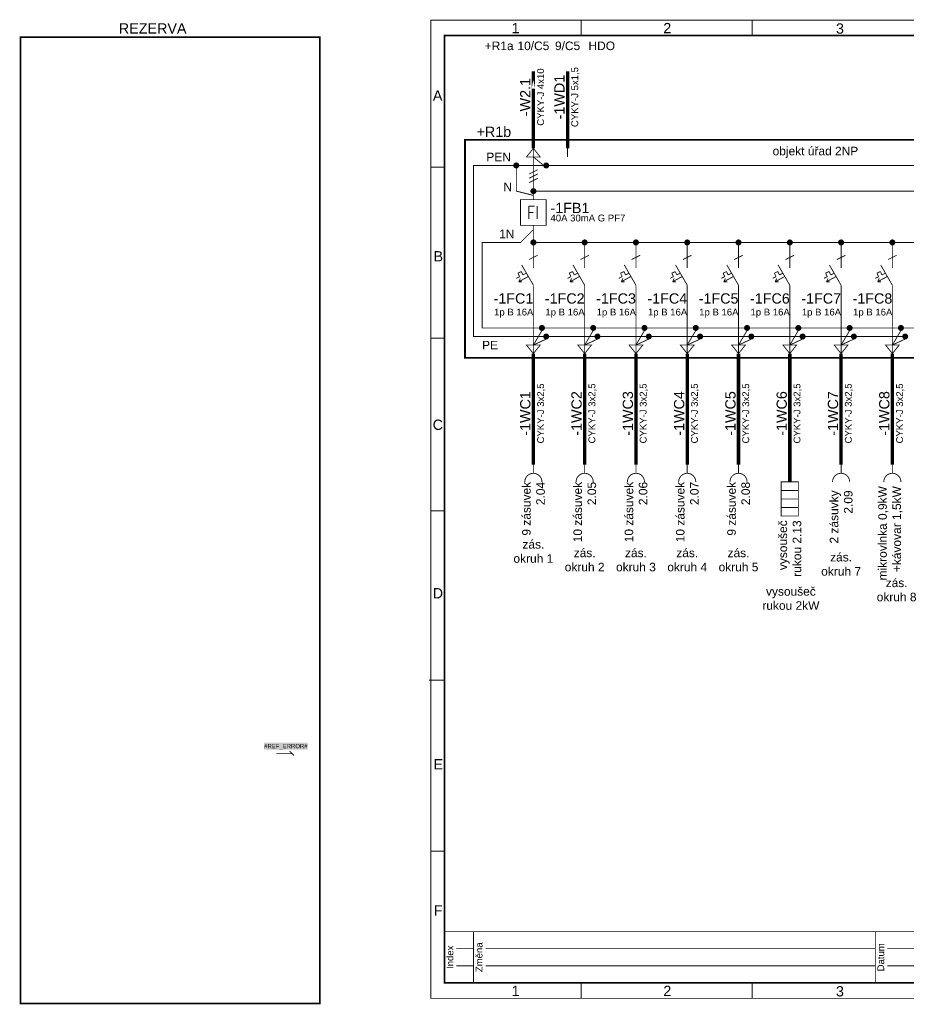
# Model space of a CAD drawing. Extents: x -12025 to 76046, y -40444 to 12.
# Tile 1 of 3: x -12025 to 13908, y -28775 to 12. Entities that reach past the tile are written whole.
import ezdxf
from ezdxf.enums import TextEntityAlignment as Align

# ---------------------------------------------------------------- set-up
doc = ezdxf.new("R2010")
doc.units = 0
doc.header["$MEASUREMENT"] = 0
doc.linetypes.add('PE', pattern=[4.625, 3, -0.75, 0.125, -0.75])
doc.linetypes.add('vodič N', pattern=[3, 1.5, -1.5])
for name, color, linetype in [('0 (Pozadí)', 254, 'Continuous'), ('OÚ Dukovany rozfázování', 7, 'Continuous'), ('Ramecek', 7, 'Continuous'), ('Zakladni', 7, 'Continuous')]:
    doc.layers.add(name, color=color, linetype=linetype)
doc.layers.get('OÚ Dukovany rozfázování').off()
doc.styles.add('Arial', font='txt')
doc.styles.add('Arial_B', font='txt')

# ---------------------------------------------------------------- blocks, each defined once
blk = doc.blocks.new('(2)')
at = {"color": 7, "linetype": 'Continuous', "const_width": 25}
for points in [[(18000, 0), (0, 0)], [(0, -1500), (0, 0)], [(850, -1500), (850, 0)], [(12600, -1500), (12600, 0)], [(14400, -1500), (14400, 0)], [(16200, -1500), (16200, 0)], [(18000, 0), (18000, -1500)], [(350, -500), (850, -500)], [(1200, -500), (12600, -500)], [(12950, -500), (14400, -500)], [(14750, -500), (16200, -500)], [(16550, -500), (18000, -500)], [(350, -1000), (850, -1000)], [(1200, -1000), (12600, -1000)], [(12950, -1000), (14400, -1000)], [(14750, -1000), (16200, -1000)], [(16550, -1000), (18000, -1000)], [(18000, -1500), (0, -1500)]]:
    blk.add_lwpolyline(points, dxfattribs=at)
at = {"color": 7, "linetype": 'Continuous', "style": 'Arial'}
for s, p in [('Index', (261, -750)), ('Změna', (1111, -750)), ('Datum', (12861, -750)), ('Jméno', (14661, -750)), ('Podpis', (16461, -750))]:
    blk.add_text(s, height=200, rotation=90, dxfattribs=at).set_placement(p, align=Align.CENTER)
blk = doc.blocks.new('(3)')
at = {"color": 7, "linetype": 'Continuous', "const_width": 25}
for points in [[(0, -250), (-342, 342)], [(0, 250), (0, 500)], [(-402, 0), (-500, -50)], [(-451, 100), (-353, 150)], [(-402, 0), (-451, 100)], [(-155, 0), (-430, -150)], [(-303, 50), (-353, 150)], [(-303, 50), (-205, 100)], [(-430, -150), (-380, -50)], [(-430, -150), (-330, -150)], [(0, -250), (0, -500)]]:
    blk.add_lwpolyline(points, dxfattribs=at)
at = {"color": 7, "linetype": 'Continuous', "style": 'Arial'}
for s, height, p in [('-1FC1', 300, (0, -788)), ('1p B 16A', 200, (0, -1136))]:
    blk.add_text(s, height=height, dxfattribs=at).set_placement(p, align=Align.RIGHT)
blk = doc.blocks.new('Spoj')
at = {"color": 7, "linetype": 'Continuous'}
for points, const_width in [([(0, 75, 0.4142136), (-75, 0)], 25), ([(-75, 0, 0.4142136), (0, -75)], 25), ([(0, 37.5, 0.4142136), (-37.5, 0)], 75), ([(-37.5, 0, 0.4142136), (0, -37.5)], 75), ([(37.5, 0, 0.4142136), (0, 37.5)], 75), ([(0, -37.5, 0.4142136), (37.5, 0)], 75), ([(75, 0, 0.4142136), (0, 75)], 25), ([(0, -75, 0.4142136), (75, 0)], 25)]:
    blk.add_lwpolyline(points, format="xyb", dxfattribs=dict(at, const_width=const_width))
blk = doc.blocks.new('(4)')
at = {"color": 7, "linetype": 'Continuous', "const_width": 25}
for points in [[(0, -250), (-342, 342)], [(0, 250), (0, 500)], [(-402, 0), (-500, -50)], [(-451, 100), (-352, 150)], [(-402, 0), (-451, 100)], [(-155, 0), (-430, -150)], [(-303, 50), (-352, 150)], [(-303, 50), (-205, 100)], [(-430, -150), (-380, -50)], [(-430, -150), (-330, -150)], [(0, -250), (0, -500)]]:
    blk.add_lwpolyline(points, dxfattribs=at)
at = {"color": 7, "linetype": 'Continuous', "style": 'Arial'}
for s, height, p in [('-1FC2', 300, (0, -788)), ('1p B 16A', 200, (0, -1136))]:
    blk.add_text(s, height=height, dxfattribs=at).set_placement(p, align=Align.RIGHT)
blk = doc.blocks.new('(5)')
at = {"color": 7, "linetype": 'Continuous', "const_width": 25}
for points in [[(0, -250), (-342, 342)], [(0, 250), (0, 500)], [(-402, 0), (-500, -50)], [(-451, 100), (-352, 150)], [(-402, 0), (-451, 100)], [(-155, 0), (-430, -150)], [(-303, 50), (-352, 150)], [(-303, 50), (-205, 100)], [(-430, -150), (-380, -50)], [(-430, -150), (-330, -150)], [(0, -250), (0, -500)]]:
    blk.add_lwpolyline(points, dxfattribs=at)
at = {"color": 7, "linetype": 'Continuous', "style": 'Arial'}
for s, height, p in [('-1FC3', 300, (0, -788)), ('1p B 16A', 200, (0, -1136))]:
    blk.add_text(s, height=height, dxfattribs=at).set_placement(p, align=Align.RIGHT)
blk = doc.blocks.new('(6)')
at = {"color": 7, "linetype": 'Continuous', "const_width": 25}
for points in [[(0, -250), (-342, 342)], [(0, 250), (0, 500)], [(-402, 0), (-500, -50)], [(-451, 100), (-352, 150)], [(-402, 0), (-451, 100)], [(-155, 0), (-430, -150)], [(-303, 50), (-352, 150)], [(-303, 50), (-205, 100)], [(-430, -150), (-380, -50)], [(-430, -150), (-330, -150)], [(0, -250), (0, -500)]]:
    blk.add_lwpolyline(points, dxfattribs=at)
at = {"color": 7, "linetype": 'Continuous', "style": 'Arial'}
for s, height, p in [('-1FC4', 300, (0, -788)), ('1p B 16A', 200, (0, -1136))]:
    blk.add_text(s, height=height, dxfattribs=at).set_placement(p, align=Align.RIGHT)
blk = doc.blocks.new('(7)')
at = {"color": 7, "linetype": 'Continuous', "const_width": 25}
for points in [[(0, -250), (-342, 342)], [(0, 250), (0, 500)], [(-402, 0), (-500, -50)], [(-451, 100), (-352, 150)], [(-402, 0), (-451, 100)], [(-155, 0), (-430, -150)], [(-303, 50), (-352, 150)], [(-303, 50), (-205, 100)], [(-430, -150), (-380, -50)], [(-430, -150), (-330, -150)], [(0, -250), (0, -500)]]:
    blk.add_lwpolyline(points, dxfattribs=at)
at = {"color": 7, "linetype": 'Continuous', "style": 'Arial'}
for s, height, p in [('-1FC5', 300, (0, -788)), ('1p B 16A', 200, (0, -1136))]:
    blk.add_text(s, height=height, dxfattribs=at).set_placement(p, align=Align.RIGHT)
blk = doc.blocks.new('(9)')
at = {"color": 7, "linetype": 'Continuous', "const_width": 25}
for points in [[(0, -250), (-342, 342)], [(0, 250), (0, 500)], [(-402, 0), (-500, -50)], [(-451, 100), (-352, 150)], [(-402, 0), (-451, 100)], [(-155, 0), (-430, -150)], [(-303, 50), (-352, 150)], [(-303, 50), (-205, 100)], [(-430, -150), (-380, -50)], [(-430, -150), (-330, -150)], [(0, -250), (0, -500)]]:
    blk.add_lwpolyline(points, dxfattribs=at)
at = {"color": 7, "linetype": 'Continuous', "style": 'Arial'}
for s, height, p in [('-1FC7', 300, (0, -788)), ('1p B 16A', 200, (0, -1136))]:
    blk.add_text(s, height=height, dxfattribs=at).set_placement(p, align=Align.RIGHT)
blk = doc.blocks.new('(10)')
at = {"color": 7, "linetype": 'Continuous', "const_width": 25}
for points in [[(0, -250), (-342, 342)], [(0, 250), (0, 500)], [(-402, 0), (-500, -50)], [(-451, 100), (-352, 150)], [(-402, 0), (-451, 100)], [(-155, 0), (-430, -150)], [(-303, 50), (-352, 150)], [(-303, 50), (-205, 100)], [(-430, -150), (-380, -50)], [(-430, -150), (-330, -150)], [(0, -250), (0, -500)]]:
    blk.add_lwpolyline(points, dxfattribs=at)
at = {"color": 7, "linetype": 'Continuous', "style": 'Arial'}
for s, height, p in [('-1FC8', 300, (0, -788)), ('1p B 16A', 200, (0, -1136))]:
    blk.add_text(s, height=height, dxfattribs=at).set_placement(p, align=Align.RIGHT)
blk = doc.blocks.new('Zásuvka')
at = {"color": 7, "linetype": 'Continuous', "const_width": 25}
blk.add_lwpolyline([(0, 500), (0, 250)], dxfattribs=at)
for points in [[(-250, 0, -0.414214), (0, 250)], [(0, 250, -0.414214), (250, 0)]]:
    blk.add_lwpolyline(points, format="xyb", dxfattribs=at)
blk = doc.blocks.new('dveře rozvaděče (1)')
at = {"color": 7, "linetype": 'PE', "ltscale": 100, "const_width": 50}
blk.add_lwpolyline([(0, 0), (27500, 0), (27500, -6375), (0, -6375)], close=True, dxfattribs=at)
at = {"color": 7, "linetype": 'Continuous', "style": 'Arial'}
blk.add_text('+R1b', height=300, dxfattribs=at).set_placement((337, 85))
blk = doc.blocks.new('Proudový chránič (1)')
at = {"color": 7, "linetype": 'Continuous', "const_width": 25}
blk.add_lwpolyline([(-375, 375), (375, 375), (375, -375), (-375, -375)], close=True, dxfattribs=at)
for points in [[(0, 500), (0, 375)], [(-131, 188), (-131, -188)], [(-131, 188), (38, 188)], [(-131, 0), (0, 0)], [(112, 188), (112, -188)], [(0, -375), (0, -500)]]:
    blk.add_lwpolyline(points, dxfattribs=at)
at = {"color": 7, "linetype": 'Continuous', "style": 'Arial'}
for s, height, p in [('-1FB1', 300, (500, -17)), ('40A 30mA G PF7', 200, (500, -261))]:
    blk.add_text(s, height=height, dxfattribs=at).set_placement(p)
blk = doc.blocks.new('(18)')
at = {"color": 1, "linetype": 'Continuous', "style": 'Arial'}
blk.add_text('10/C5', height=250, dxfattribs=at).set_placement((0, -127), align=Align.CENTER)
blk = doc.blocks.new('Kabelové zakončení')
at = {"color": 7, "linetype": 'Continuous', "const_width": 25}
blk.add_lwpolyline([(200, 0), (-200, 0), (0, 250), (200, 0)], dxfattribs=at)
at = {"layer": '0 (Pozadí)', "linetype": 'Continuous', "const_width": 25}
blk.add_lwpolyline([(0, 0), (0, 250)], dxfattribs=at)
blk = doc.blocks.new('Tepelný spotřebič')
at = {"color": 7, "linetype": 'Continuous', "const_width": 25}
blk.add_lwpolyline([(250, 500), (-250, 500), (-250, -500), (250, -500)], close=True, dxfattribs=at)
for points in [[(250, 250), (-250, 250)], [(250, 0), (-250, 0)], [(250, -250), (-250, -250)]]:
    blk.add_lwpolyline(points, dxfattribs=at)
blk = doc.blocks.new('Kabelové zakončení (1)')
at = {"color": 7, "linetype": 'Continuous', "const_width": 25}
blk.add_lwpolyline([(-200, 0), (200, 0), (0, -250), (-200, 0)], dxfattribs=at)
at = {"layer": '0 (Pozadí)', "linetype": 'Continuous', "const_width": 25}
blk.add_lwpolyline([(0, 0), (0, -250)], dxfattribs=at)
blk = doc.blocks.new('kabel (3)')
at = {"color": 7, "linetype": 'Continuous', "const_width": 100}
blk.add_lwpolyline([(0, 250), (0, -250)], dxfattribs=at)
at = {"color": 7, "linetype": 'Continuous', "style": 'Arial'}
for s, height, p in [('-1WC1', 300, (-87, 0)), ('CYKY-J 3x2,5', 200, (311, 0))]:
    blk.add_text(s, height=height, rotation=90, dxfattribs=at).set_placement(p, align=Align.CENTER)
blk = doc.blocks.new('kabel (4)')
at = {"color": 7, "linetype": 'Continuous', "const_width": 100}
blk.add_lwpolyline([(0, 250), (0, -250)], dxfattribs=at)
at = {"color": 7, "linetype": 'Continuous', "style": 'Arial'}
for s, height, p in [('-1WC2', 300, (-87, 0)), ('CYKY-J 3x2,5', 200, (311, 0))]:
    blk.add_text(s, height=height, rotation=90, dxfattribs=at).set_placement(p, align=Align.CENTER)
blk = doc.blocks.new('kabel (5)')
at = {"color": 7, "linetype": 'Continuous', "const_width": 100}
blk.add_lwpolyline([(0, 250), (0, -250)], dxfattribs=at)
at = {"color": 7, "linetype": 'Continuous', "style": 'Arial'}
for s, height, p in [('-1WC3', 300, (-87, 0)), ('CYKY-J 3x2,5', 200, (311, 0))]:
    blk.add_text(s, height=height, rotation=90, dxfattribs=at).set_placement(p, align=Align.CENTER)
blk = doc.blocks.new('kabel (6)')
at = {"color": 7, "linetype": 'Continuous', "const_width": 100}
blk.add_lwpolyline([(0, 250), (0, -250)], dxfattribs=at)
at = {"color": 7, "linetype": 'Continuous', "style": 'Arial'}
for s, height, p in [('-1WC4', 300, (-87, 0)), ('CYKY-J 3x2,5', 200, (311, 0))]:
    blk.add_text(s, height=height, rotation=90, dxfattribs=at).set_placement(p, align=Align.CENTER)
blk = doc.blocks.new('kabel (7)')
at = {"color": 7, "linetype": 'Continuous', "const_width": 100}
blk.add_lwpolyline([(0, 250), (0, -250)], dxfattribs=at)
at = {"color": 7, "linetype": 'Continuous', "style": 'Arial'}
for s, height, p in [('-1WC5', 300, (-87, 0)), ('CYKY-J 3x2,5', 200, (311, 0))]:
    blk.add_text(s, height=height, rotation=90, dxfattribs=at).set_placement(p, align=Align.CENTER)
blk = doc.blocks.new('kabel (9)')
at = {"color": 7, "linetype": 'Continuous', "const_width": 100}
blk.add_lwpolyline([(0, 250), (0, -250)], dxfattribs=at)
at = {"color": 7, "linetype": 'Continuous', "style": 'Arial'}
for s, height, p in [('-1WC7', 300, (-87, 0)), ('CYKY-J 3x2,5', 200, (311, 0))]:
    blk.add_text(s, height=height, rotation=90, dxfattribs=at).set_placement(p, align=Align.CENTER)
blk = doc.blocks.new('kabel (10)')
at = {"color": 7, "linetype": 'Continuous', "const_width": 100}
blk.add_lwpolyline([(0, 250), (0, -250)], dxfattribs=at)
at = {"color": 7, "linetype": 'Continuous', "style": 'Arial'}
for s, height, p in [('-1WC8', 300, (-87, 0)), ('CYKY-J 3x2,5', 200, (311, 0))]:
    blk.add_text(s, height=height, rotation=90, dxfattribs=at).set_placement(p, align=Align.CENTER)
blk = doc.blocks.new('dveře rozvaděče (2)')
at = {"color": 7, "linetype": 'PE', "ltscale": 100, "const_width": 50}
blk.add_lwpolyline([(0, 0), (8750, 0), (8750, -28250), (0, -28250)], close=True, dxfattribs=at)
at = {"color": 7, "linetype": 'Continuous', "style": 'Arial'}
blk.add_text('REZERVA', height=300, dxfattribs=at).set_placement((2875, 108))
blk = doc.blocks.new('(23)')
at = {"color": 7, "linetype": 'Continuous', "const_width": 25}
for points in [[(460, 55), (0, 55)], [(520, 0), (395, 125)]]:
    blk.add_lwpolyline(points, dxfattribs=at)
at = {"layer": '0 (Pozadí)', "linetype": 'Continuous'}
blk.add_solid([(-355, 375), (921, 375), (-355, 171), (921, 171)], dxfattribs=at)
at = {"color": 7, "linetype": 'Continuous', "style": 'Arial_B'}
blk.add_text('#REF_ERROR#', height=125, dxfattribs=at).set_placement((-355, 211))
blk = doc.blocks.new('kabel (20)')
at = {"color": 7, "linetype": 'Continuous', "const_width": 100}
blk.add_lwpolyline([(0, 250), (0, -250)], dxfattribs=at)
at = {"color": 7, "linetype": 'Continuous', "style": 'Arial'}
for s, height, p in [('CYKY-J 4x10', 200, (311, 0)), ('-W2.1', 300, (-87, 0))]:
    blk.add_text(s, height=height, rotation=90, dxfattribs=at).set_placement(p, align=Align.CENTER)
blk = doc.blocks.new('kabel (21)')
at = {"color": 7, "linetype": 'Continuous', "const_width": 100}
blk.add_lwpolyline([(0, 250), (0, -250)], dxfattribs=at)
at = {"color": 7, "linetype": 'Continuous', "style": 'Arial'}
for s, height, p in [('-1WD1', 300, (-87, 0)), ('CYKY-J 5x1,5', 200, (311, 0))]:
    blk.add_text(s, height=height, rotation=90, dxfattribs=at).set_placement(p, align=Align.CENTER)
blk = doc.blocks.new('(13)')
at = {"color": 1, "linetype": 'Continuous', "style": 'Arial'}
blk.add_text('9/C5', height=250, dxfattribs=at).set_placement((0, -127), align=Align.CENTER)
blk = doc.blocks.new('(26)')
at = {"color": 7, "linetype": 'Continuous', "const_width": 25}
for points in [[(0, -250), (-342, 342)], [(0, 250), (0, 500)], [(-402, 0), (-500, -50)], [(-451, 100), (-352, 150)], [(-402, 0), (-451, 100)], [(-155, 0), (-430, -150)], [(-303, 50), (-352, 150)], [(-303, 50), (-205, 100)], [(-430, -150), (-380, -50)], [(-430, -150), (-330, -150)], [(0, -250), (0, -500)]]:
    blk.add_lwpolyline(points, dxfattribs=at)
at = {"color": 7, "linetype": 'Continuous', "style": 'Arial'}
for s, height, p in [('-1FC6', 300, (0, -788)), ('1p B 16A', 200, (0, -1136))]:
    blk.add_text(s, height=height, dxfattribs=at).set_placement(p, align=Align.RIGHT)
blk = doc.blocks.new('kabel (23)')
at = {"color": 7, "linetype": 'Continuous', "const_width": 100}
blk.add_lwpolyline([(0, 250), (0, -250)], dxfattribs=at)
at = {"color": 7, "linetype": 'Continuous', "style": 'Arial'}
for s, height, p in [('-1WC6', 300, (-87, 0)), ('CYKY-J 3x2,5', 200, (311, 0))]:
    blk.add_text(s, height=height, rotation=90, dxfattribs=at).set_placement(p, align=Align.CENTER)
blk = doc.blocks.new('(17)')
at = {"color": 7, "linetype": 'Continuous', "const_width": 25}
for points in [[(0, -125), (250, 0)], [(0, -250), (250, -125)], [(0, -375), (250, -250)]]:
    blk.add_lwpolyline(points, dxfattribs=at)

msp = doc.modelspace()

# ---------------------------------------------------------------- linework, layer by layer
at = {"layer": 'Ramecek', "color": 7, "linetype": 'Continuous'}
for points, const_width in [([(0, -28600), (39800, -28600), (39800, 0), (0, 0)], 25), ([(400, -28150), (39400, -28150), (39400, -450), (400, -450)], 50)]:
    msp.add_lwpolyline(points, close=True, dxfattribs=dict(at, const_width=const_width))
at = {"layer": 'Ramecek', "color": 7, "linetype": 'Continuous', "const_width": 25}
for points in [[(4400, -6), (4400, -450)], [(9400, -450), (9400, -6)], [(400, -4300), (0, -4300)], [(400, -9300), (0, -9300)], [(405, -14345), (5, -14345)], [(399, -19300), (-50, -19300)], [(400, -24300), (0, -24300)], [(4400, -28150), (4400, -28594)], [(9400, -28600), (9400, -28156)]]:
    msp.add_lwpolyline(points, dxfattribs=at)
at = {"layer": 'Zakladni', "color": 7, "linetype": 'Continuous'}
for points, const_width in [([(3000, -2000), (3000, -1500), (3000, -2000)], 100), ([(4000, -2000), (4000, -1500)], 100), ([(3000, -3750), (3000, -2500)], 100), ([(4000, -3750), (4000, -2500)], 100), ([(3000, -4000), (3000, -4925)], 25), ([(3000, -5075), (3000, -5125)], 25), ([(3075, -5000), (21925, -5000), (25500, -5000), (25500, -5495)], 25), ([(3000, -6125), (3000, -6500), (12000, -6500), (24000, -6500), (24000, -7000)], 25), ([(3000, -6575), (3000, -7000)], 25), ([(4500, -6575), (4500, -7000)], 25), ([(6000, -6575), (6000, -7000)], 25), ([(7500, -6575), (7500, -7000)], 25), ([(9000, -6575), (9000, -7000)], 25), ([(10500, -6575), (10500, -7000)], 25), ([(12000, -6575), (12000, -7000)], 25), ([(13500, -6575), (13500, -7000)], 25), ([(2875, -7000), (3125, -6875)], 25), ([(4375, -7000), (4625, -6875)], 25), ([(5875, -7000), (6125, -6875)], 25), ([(7375, -7000), (7625, -6875)], 25), ([(8875, -7000), (9125, -6875)], 25), ([(10375, -7000), (10625, -6875)], 25), ([(11875, -7000), (12125, -6875)], 25), ([(13375, -7000), (13625, -6875)], 25), ([(3000, -9500), (3000, -8000)], 25), ([(4500, -8000), (4500, -9500)], 25), ([(6000, -9500), (6000, -8000)], 25), ([(7500, -8000), (7500, -9500)], 25), ([(9000, -9500), (9000, -8000)], 25), ([(10500, -9500), (10500, -8000)], 25), ([(12000, -8000), (12000, -9500)], 25), ([(13500, -8000), (13500, -9500)], 25), ([(3000, -11250), (3000, -9750)], 100), ([(4500, -9750), (4500, -11250)], 100), ([(6000, -11250), (6000, -9750)], 100), ([(7500, -9750), (7500, -11250)], 100), ([(9000, -11250), (9000, -9750)], 100), ([(10500, -11250), (10500, -9750)], 100), ([(12000, -9750), (12000, -11250)], 100), ([(13500, -9750), (13500, -11250)], 100), ([(3000, -13000), (3000, -11750)], 100), ([(4500, -11750), (4500, -13000)], 100), ([(6000, -13000), (6000, -11750)], 100), ([(7500, -11750), (7500, -13000)], 100), ([(9000, -13000), (9000, -11750)], 100), ([(10500, -13500), (10500, -11750)], 100), ([(12000, -11750), (12000, -13000)], 100), ([(13500, -11750), (13500, -13000)], 100)]:
    msp.add_lwpolyline(points, dxfattribs=dict(at, const_width=const_width))
at = {"layer": 'Zakladni', "color": 7, "linetype": 'PE', "ltscale": 100, "const_width": 25}
for points in [[(3000, -4000), (3300, -4250)], [(2425, -4250), (1250, -4250), (1250, -9250), (3300, -9250)], [(3300, -4250), (2575, -4250)], [(3375, -4325), (3375, -4250), (25675, -4250)], [(3375, -9325), (3000, -9500), (3000, -9500)], [(3450, -9250), (4800, -9250)], [(4875, -9325), (4500, -9500), (4500, -9500)], [(4950, -9250), (6300, -9250)], [(6375, -9325), (6000, -9500), (6000, -9500)], [(6450, -9250), (7800, -9250)], [(7875, -9325), (7500, -9500), (7500, -9500)], [(7950, -9250), (9300, -9250)], [(9375, -9325), (9000, -9500), (9000, -9500)], [(9450, -9250), (10800, -9250)], [(10875, -9325), (10500, -9500), (10500, -9500)], [(10950, -9250), (12300, -9250)], [(12375, -9325), (12000, -9500), (12000, -9500)], [(12450, -9250), (13800, -9250)], [(13875, -9325), (13500, -9500), (13500, -9500)]]:
    msp.add_lwpolyline(points, dxfattribs=at)
at = {"layer": 'Zakladni', "color": 7, "linetype": 'vodič N', "ltscale": 100, "const_width": 25}
for points in [[(2500, -4325), (2500, -5000), (3000, -5125)], [(3000, -6125), (2625, -6500), (1500, -6500), (1500, -9000), (3175, -9000)], [(3250, -9075), (3000, -9500), (3000, -9500)], [(3325, -9000), (4675, -9000)], [(4750, -9075), (4500, -9500), (4500, -9500)], [(4825, -9000), (6175, -9000)], [(6250, -9075), (6000, -9500), (6000, -9500)], [(6325, -9000), (7675, -9000)], [(7750, -9075), (7500, -9500), (7500, -9500)], [(7825, -9000), (9175, -9000)], [(9250, -9075), (9000, -9500), (9000, -9500)], [(9325, -9000), (10675, -9000)], [(10750, -9075), (10500, -9500), (10500, -9500)], [(10825, -9000), (12175, -9000)], [(12250, -9075), (12000, -9500), (12000, -9500)], [(12325, -9000), (13675, -9000)], [(13750, -9075), (13500, -9500), (13500, -9500)], [(13825, -9000), (15175, -9000)]]:
    msp.add_lwpolyline(points, dxfattribs=at)

# ---------------------------------------------------------------- block references
at = {"layer": 'OÚ Dukovany rozfázování', "color": 7, "linetype": 'Continuous'}
msp.add_blockref('Kabelové zakončení', (4000, -4000), dxfattribs=at)
at = {"layer": 'Ramecek', "color": 7, "linetype": 'Continuous'}
msp.add_blockref('(2)', (400, -26650), dxfattribs=at)
at = {"layer": 'Zakladni', "color": 7, "linetype": 'Continuous'}
for name, p in [('dveře rozvaděče (2)', (-12000, -500)), ('kabel (20)', (3000, -2250)), ('kabel (21)', (4000, -2250)), ('dveře rozvaděče (1)', (1000, -3500)), ('Kabelové zakončení', (3000, -4000)), ('Spoj', (2500, -4250)), ('Spoj', (3375, -4250)), ('(17)', (2875, -4375)), ('Proudový chránič (1)', (3000, -5625)), ('Spoj', (3000, -5000)), ('Spoj', (3000, -6500)), ('Spoj', (4500, -6500)), ('Spoj', (6000, -6500)), ('Spoj', (7500, -6500)), ('Spoj', (9000, -6500)), ('Spoj', (10500, -6500)), ('Spoj', (12000, -6500)), ('Spoj', (13500, -6500)), ('(3)', (3000, -7500)), ('(4)', (4500, -7500)), ('(5)', (6000, -7500)), ('(6)', (7500, -7500)), ('(7)', (9000, -7500)), ('(26)', (10500, -7500)), ('(9)', (12000, -7500)), ('(10)', (13500, -7500)), ('Spoj', (3250, -9000)), ('Spoj', (4750, -9000)), ('Spoj', (6250, -9000)), ('Spoj', (7750, -9000)), ('Spoj', (9250, -9000)), ('Spoj', (10750, -9000)), ('Spoj', (12250, -9000)), ('Spoj', (13750, -9000)), ('Spoj', (3375, -9250)), ('Spoj', (4875, -9250)), ('Spoj', (6375, -9250)), ('Spoj', (7875, -9250)), ('Spoj', (9375, -9250)), ('Spoj', (10875, -9250)), ('Spoj', (12375, -9250)), ('Spoj', (13875, -9250)), ('Kabelové zakončení (1)', (3000, -9500)), ('Kabelové zakončení (1)', (4500, -9500)), ('Kabelové zakončení (1)', (6000, -9500)), ('Kabelové zakončení (1)', (7500, -9500)), ('Kabelové zakončení (1)', (9000, -9500)), ('Kabelové zakončení (1)', (10500, -9500)), ('Kabelové zakončení (1)', (12000, -9500)), ('Kabelové zakončení (1)', (13500, -9500)), ('kabel (3)', (3000, -11500)), ('kabel (4)', (4500, -11500)), ('kabel (5)', (6000, -11500)), ('kabel (6)', (7500, -11500)), ('kabel (7)', (9000, -11500)), ('kabel (23)', (10500, -11500)), ('kabel (9)', (12000, -11500)), ('kabel (10)', (13500, -11500)), ('Zásuvka', (3000, -13500)), ('Zásuvka', (4500, -13500)), ('Zásuvka', (6000, -13500)), ('Zásuvka', (7500, -13500)), ('Zásuvka', (9000, -13500)), ('Zásuvka', (12000, -13500)), ('Zásuvka', (13500, -13500)), ('Tepelný spotřebič', (10500, -14000)), ('(23)', (-4520, -21500))]:
    msp.add_blockref(name, p, dxfattribs=at)
at = {"layer": 'Zakladni', "color": 1, "linetype": 'Continuous'}
for name, p in [('(18)', (3000, -750)), ('(13)', (4000, -750))]:
    msp.add_blockref(name, p, dxfattribs=at)

# ---------------------------------------------------------------- texts
at = {"layer": 'Ramecek', "color": 7, "linetype": 'Continuous', "style": 'Arial'}
for s, p in [('1', (2363, -383)), ('2', (6800, -383)), ('3', (11850, -395)), ('A', (60, -2355)), ('B', (80, -7055)), ('C', (55, -11980)), ('D', (55, -16905)), ('E', (80, -21905)), ('F', (85, -26180)), ('1', (2363, -28533)), ('2', (6800, -28533)), ('3', (11850, -28545))]:
    msp.add_text(s, height=300, dxfattribs=at).set_placement(p)
at = {"layer": 'Zakladni', "color": 5, "linetype": 'Continuous', "style": 'Arial'}
for s, p in [('+R1a', (2000, -877)), ('HDO', (5000, -877)), ('objekt úřad 2NP', (11250, -3952)), ('zás.', (3000, -15452)), ('zás.', (4500, -15702)), ('zás.', (6000, -15702)), ('zás.', (7500, -15702)), ('zás.', (9000, -15702)), ('zás.', (12000, -15827)), ('okruh 1', (3000, -15866)), ('okruh 2', (4500, -16116)), ('okruh 3', (6000, -16116)), ('okruh 4', (7500, -16116)), ('okruh 5', (9000, -16116)), ('okruh 7', (12000, -16241)), ('zás.', (13625, -16577)), ('vysoušeč', (10532, -16827)), ('rukou 2kW', (10532, -17241)), ('okruh 8', (13625, -16991))]:
    msp.add_text(s, height=250, dxfattribs=at).set_placement(p, align=Align.CENTER)
at = {"layer": 'Zakladni', "color": 7, "linetype": 'Continuous', "style": 'Arial'}
for s, p in [('PEN', (1625, -4127)), ('N', (2125, -5002)), ('1N', (2000, -6377)), ('PE', (1500, -9627))]:
    msp.add_text(s, height=250, dxfattribs=at).set_placement(p)
for s, p in [('9 zásuvek', (2920, -13500)), ('2.04', (3334, -13500)), ('10 zásuvek', (4420, -13500)), ('2.05', (4834, -13500)), ('10 zásuvek', (5920, -13500)), ('2.06', (6334, -13500)), ('10 zásuvek', (7420, -13500)), ('2.07', (7834, -13500)), ('9 zásuvek', (8920, -13500)), ('2.08', (9334, -13500)), ('2 zásuvky', (11920, -13750)), ('2.09', (12334, -13750)), ('mikrovlnka 0,9kW', (13338, -13625)), ('+kávovar 1,5kW', (13752, -13625)), ('vysoušeč', (10420, -14625)), ('rukou 2.13', (10834, -14625))]:
    msp.add_text(s, height=250, rotation=90, dxfattribs=at).set_placement(p, align=Align.RIGHT)

doc.saveas('drawing.dxf')
